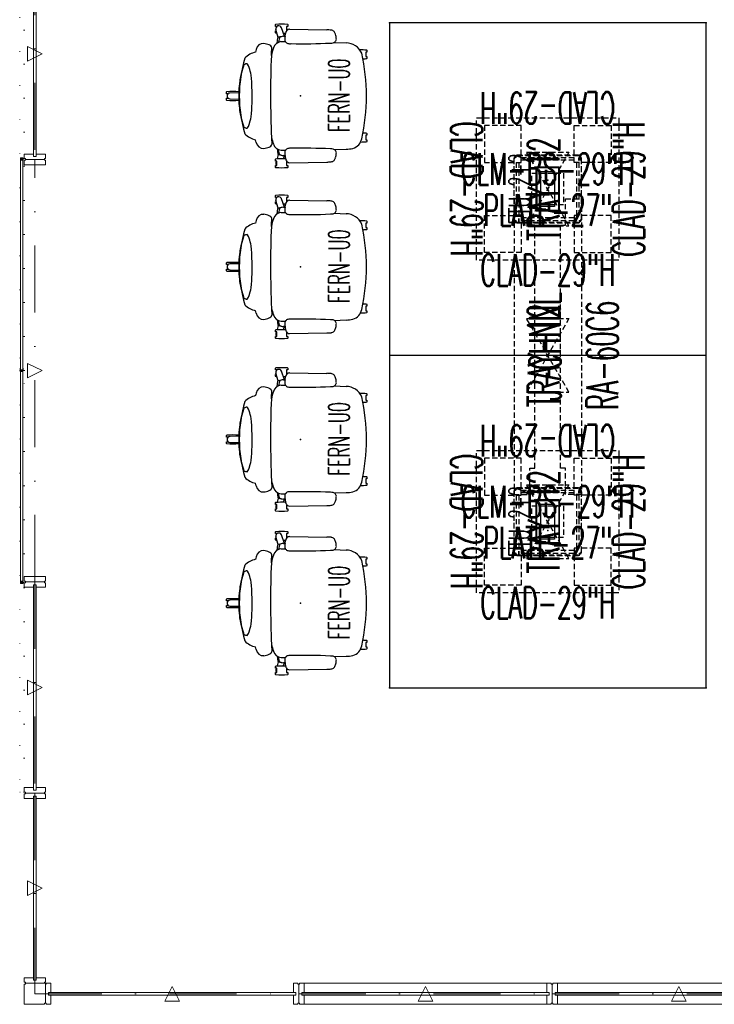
# Model space of a CAD drawing. Header units: inches. Extents: x -36 to 502, y -215 to 67.
# Tile 1 of 256: x -35 to 97, y -215 to -29. Entities that reach past the tile are written whole.
import ezdxf
from ezdxf.enums import TextEntityAlignment as Align

# ---------------------------------------------------------------- set-up
doc = ezdxf.new("R2010")
doc.units = ezdxf.units.IN
doc.header["$MEASUREMENT"] = 0
for name, pattern in [('DashDot', [25.4, 12.7, -6.35, 0, -6.35]), ('DASHEDX2', [1.5, 1, -0.5]), ('Dot', [6.35, 0, -6.35])]:
    doc.linetypes.add(name, pattern=pattern)
doc.layers.add('A-FURN-P-PNLS', color=5, linetype='Continuous', true_color=0x0000ff)
for name, color, linetype in [('A-FURN-P-POWR', 230, 'Continuous'), ('A-FURN-P-POWR-TEXT2', 230, 'Continuous'), ('A-FURN-P-SEAT', 12, 'Continuous'), ('A-FURN-P-SEAT-TEXT2', 12, 'Continuous'), ('A-FURN-P-TABLE', 3, 'Continuous'), ('A-FURN-P-TABLE-ACC', 202, 'Continuous'), ('A-FURN-P-TABLE-ACC-TEXT2', 202, 'Continuous'), ('A-FURN-P-TABLE-SUPPORT', 202, 'Continuous'), ('A-FURN-P-TABLE-SUPPORT-TEXT2', 202, 'Continuous'), ('A-FURN-P-TABLE-TEXT2', 3, 'Continuous'), ('A-FURN-P-TEXT_UTEXT', 7, 'Continuous'), ('CET Default', 7, 'Continuous'), ('PSATTR', 7, 'Continuous')]:
    doc.layers.add(name, color=color, linetype=linetype)
doc.styles.add('0', font='TXT.SHX')
doc.styles.add('CAD_FNT', font='TXT.shx', dxfattribs={"height": 1})
doc.styles.add('PMSymText', font='txt.shx', dxfattribs={"width": 0.65})
doc.styles.get("Standard").update_dxf_attribs({"font": 'arial.ttf'})

# ---------------------------------------------------------------- blocks, each defined once
blk = doc.blocks.new('TARA-60C6-JFBN-2D')
at = {"layer": 'A-FURN-P-TABLE'}
for p, q in [((126, 0), (0, 0)), ((0, 0), (0, -60)), ((63, -60), (63, 0)), ((126, -60), (126, 0)), ((27.5, -27.91), (35.5, -27.91)), ((27.5, -32.09), (27.5, -27.91)), ((35.5, -27.91), (35.5, -32.09)), ((98.5, -27.91), (90.5, -27.91)), ((90.5, -27.91), (90.5, -32.09)), ((98.5, -32.09), (98.5, -27.91)), ((35.5, -32.09), (27.5, -32.09)), ((90.5, -32.09), (98.5, -32.09)), ((0, -60), (126, -60))]:
    blk.add_line(p, q, dxfattribs=at)
for p in [(0, 0), (126, 0), (31.5, -30), (94.5, -30), (0, -60), (126, -60)]:
    blk.add_point(p, dxfattribs=at)
at = {"layer": 'A-FURN-P-TABLE-SUPPORT'}
for p in [(29.84, -30), (96.16, -30)]:
    blk.add_point(p, dxfattribs=at)
at = {"layer": 'A-FURN-P-TABLE-TEXT2', "style": 'CAD_FNT', "width": 0.55, "flags": 8}
blk.add_attdef('ITEXT2', text='', height=6, dxfattribs=at).set_placement((63, -40.37), align=Align.MIDDLE_CENTER)
at = {"layer": 'A-FURN-P-TEXT_UTEXT', "style": 'PMSymText', "width": 0.65, "flags": 8}
for tag, p in [('PSUT1', (61.99, -66.01)), ('PSUT3', (61.99, -78.01))]:
    blk.add_attdef(tag, text='', height=4, dxfattribs=at).set_placement(p, align=Align.CENTER)
at = {"layer": 'A-FURN-P-TEXT_UTEXT', "style": 'PMSymText', "width": 0.65}
blk.add_attdef('PSUT2', text='', height=4, dxfattribs=at).set_placement((61.99, -72.01), align=Align.CENTER)
at = {"layer": 'PSATTR', "flags": 1}
for tag in ['PSON', 'PSMC', 'PSDH', 'PSPN', 'PSQT', 'PSEC', 'PST5', 'PST4', 'PST3', 'PST2', 'PST1']:
    blk.add_attdef(tag, text='', height=1, dxfattribs=at).set_placement((0, 0), align=Align.TOP_CENTER)
blk = doc.blocks.new('EUE1-4-2D')
at = {"layer": 'A-FURN-P-POWR'}
blk.add_lwpolyline([(4.19, 2.19), (4.19, -2.19), (-4.19, -2.19), (-4.19, 2.19)], close=True, dxfattribs=at)
blk.add_lwpolyline([(3.31, 1.31), (3.31, -1.31), (-3.31, -1.31), (-3.31, 1.31), (3.31, 1.31)], dxfattribs=at)
blk.add_point((0, 0), dxfattribs=at)
at = {"layer": 'A-FURN-P-POWR-TEXT2', "style": '0', "width": 0.55, "flags": 8}
blk.add_attdef('ITEXT2', text='', height=4, dxfattribs=at).set_placement((0, 2.19), align=Align.BOTTOM_CENTER)
at = {"layer": 'A-FURN-P-TEXT_UTEXT', "style": 'PMSymText', "width": 0.65, "flags": 8}
for tag, p in [('PSUT1', (0, -8.19)), ('PSUT3', (0, -20.19))]:
    blk.add_attdef(tag, text='', height=4, dxfattribs=at).set_placement(p, align=Align.CENTER)
at = {"layer": 'A-FURN-P-TEXT_UTEXT', "style": 'PMSymText', "width": 0.65}
blk.add_attdef('PSUT2', text='', height=4, dxfattribs=at).set_placement((0, -14.19), align=Align.CENTER)
at = {"layer": 'PSATTR', "flags": 1}
for tag in ['PSON', 'PSMC', 'PSDH', 'PSPN', 'PSQT', 'PSEC', 'PST5', 'PST4', 'PST3', 'PST2', 'PST1']:
    blk.add_attdef(tag, text='', height=1, dxfattribs=at).set_placement((0, 0), align=Align.TOP_CENTER)
blk = doc.blocks.new('TAPL-2700-S-2D')
at = {"layer": 'A-FURN-P-TABLE-ACC', "linetype": 'DASHEDX2'}
for p, q in [((-13.5, 13.5), (13.5, 13.5)), ((-13.5, -13.5), (-13.5, 13.5)), ((13.5, 13.5), (13.5, -13.5)), ((-3, 3), (3, 3)), ((-3, -3), (-3, 3)), ((3, 3), (3, -3)), ((3, -3), (-3, -3)), ((13.5, -13.5), (-13.5, -13.5))]:
    blk.add_line(p, q, dxfattribs=at)
at = {"layer": 'A-FURN-P-TABLE-ACC'}
blk.add_point((0, 0), dxfattribs=at)
at = {"layer": 'A-FURN-P-TABLE-ACC-TEXT2', "style": 'CAD_FNT', "width": 0.55, "flags": 8}
blk.add_attdef('ITEXT2', text='', height=6, dxfattribs=at).set_placement((0, -1), align=Align.TOP_CENTER)
at = {"layer": 'A-FURN-P-TEXT_UTEXT', "style": 'PMSymText', "width": 0.65, "flags": 8}
for tag, p in [('PSUT1', (0, -19.5)), ('PSUT3', (0, -31.5))]:
    blk.add_attdef(tag, text='', height=4, dxfattribs=at).set_placement(p, align=Align.CENTER)
at = {"layer": 'A-FURN-P-TEXT_UTEXT', "style": 'PMSymText', "width": 0.65}
blk.add_attdef('PSUT2', text='', height=4, dxfattribs=at).set_placement((0, -25.5), align=Align.CENTER)
at = {"layer": 'PSATTR', "flags": 1}
for tag in ['PSON', 'PSMC', 'PSDH', 'PSPN', 'PSQT', 'PSEC', 'PST5', 'PST4', 'PST3', 'PST2', 'PST1']:
    blk.add_attdef(tag, text='', height=1, dxfattribs=at).set_placement((0, 0), align=Align.TOP_CENTER)
blk = doc.blocks.new('TACC-1200-F-2D')
at = {"layer": 'A-FURN-P-TABLE-ACC', "linetype": 'DASHEDX2'}
for p, q in [((-5.96, -6.06), (-6.03, -6.14)), ((-6, -6.17), (-5.92, -6.1)), ((-5.92, -6.1), (-5.96, -6.06)), ((5.69, -6.35), (-5.69, -6.35)), ((-5.69, -6.4), (5.69, -6.4)), ((5.96, -6.06), (5.92, -6.1)), ((5.92, -6.1), (6, -6.17)), ((6.03, -6.14), (5.96, -6.06))]:
    blk.add_line(p, q, dxfattribs=at)
for centre, radius, start, end in [((-5.95, -6.22), 0.112, 135, 242.4576), ((-5.95, -6.22), 0.0625, 135, 242.4576), ((-5.69, -5.71), 0.688, 242.4576, 270), ((-5.69, -5.71), 0.638, 242.4576, 270), ((5.69, -5.71), 0.637, 270, 297.5424), ((5.69, -5.71), 0.688, 270, 297.5424), ((5.95, -6.22), 0.0625, 297.5424, 45), ((5.95, -6.22), 0.112, 297.5424, 45)]:
    blk.add_arc(centre, radius, start, end, dxfattribs=at)
at = {"layer": 'A-FURN-P-TABLE-ACC'}
blk.add_point((0, 0), dxfattribs=at)
at = {"layer": 'A-FURN-P-TABLE-ACC-TEXT2', "style": 'CAD_FNT', "width": 0.55, "flags": 8}
blk.add_attdef('ITEXT2', text='', height=6, dxfattribs=at).set_placement((0, -12.35), align=Align.TOP_CENTER)
at = {"layer": 'A-FURN-P-TEXT_UTEXT', "style": 'PMSymText', "width": 0.65, "flags": 8}
for tag, p in [('PSUT1', (0, -25.1)), ('PSUT3', (0, -37.1))]:
    blk.add_attdef(tag, text='', height=4, dxfattribs=at).set_placement(p, align=Align.CENTER)
at = {"layer": 'A-FURN-P-TEXT_UTEXT', "style": 'PMSymText', "width": 0.65}
blk.add_attdef('PSUT2', text='', height=4, dxfattribs=at).set_placement((0, -31.1), align=Align.CENTER)
at = {"layer": 'PSATTR', "flags": 1}
for tag in ['PSON', 'PSMC', 'PSDH', 'PSPN', 'PSQT', 'PSEC', 'PST5', 'PST4', 'PST3', 'PST2', 'PST1']:
    blk.add_attdef(tag, text='', height=1, dxfattribs=at).set_placement((0, 0), align=Align.TOP_CENTER)
blk = doc.blocks.new('TACB-1200-X-2D')
at = {"layer": 'A-FURN-P-TABLE-SUPPORT', "linetype": 'DASHEDX2'}
for p, q in [((-5, 12), (-12, 12)), ((-12, 12), (-12, 5)), ((-5, 5), (-5, 12)), ((5, 12), (12, 12)), ((5, 5), (5, 12)), ((12, 12), (12, 5)), ((-5, 5.94), (5, 5.94)), ((-12, 5), (-5, 5)), ((-5.94, -5), (-5.94, 5)), ((-5.44, 5), (-5.44, -5)), ((5, 5.44), (-5, 5.44)), ((12, 5), (5, 5)), ((5.44, 5), (5.44, -5)), ((5.94, -5), (5.94, 5)), ((-12, -12), (-12, -5)), ((-12, -5), (-5, -5)), ((-5, -5), (-5, -12)), ((5, -5.44), (-5, -5.44)), ((12, -5), (5, -5)), ((5, -5), (5, -12)), ((12, -12), (12, -5)), ((-5, -5.94), (5, -5.94)), ((-5, -12), (-12, -12)), ((5, -12), (12, -12))]:
    blk.add_line(p, q, dxfattribs=at)
at = {"layer": 'A-FURN-P-TABLE-SUPPORT'}
blk.add_point((0, 0), dxfattribs=at)
at = {"layer": 'A-FURN-P-TABLE-SUPPORT-TEXT2', "style": 'CAD_FNT', "width": 0.55, "flags": 8}
blk.add_attdef('ITEXT2', text='', height=6, dxfattribs=at).set_placement((0, -1), align=Align.BOTTOM_CENTER)
at = {"layer": 'A-FURN-P-TEXT_UTEXT', "style": 'PMSymText', "width": 0.65, "flags": 8}
for tag, p in [('PSUT1', (0, -18)), ('PSUT3', (0, -30))]:
    blk.add_attdef(tag, text='', height=4, dxfattribs=at).set_placement(p, align=Align.CENTER)
at = {"layer": 'A-FURN-P-TEXT_UTEXT', "style": 'PMSymText', "width": 0.65}
blk.add_attdef('PSUT2', text='', height=4, dxfattribs=at).set_placement((0, -24), align=Align.CENTER)
at = {"layer": 'PSATTR', "flags": 1}
for tag in ['PSON', 'PSMC', 'PSDH', 'PSPN', 'PSQT', 'PSEC', 'PST5', 'PST4', 'PST3', 'PST2', 'PST1']:
    blk.add_attdef(tag, text='', height=1, dxfattribs=at).set_placement((0, 0), align=Align.TOP_CENTER)
blk = doc.blocks.new('TA01-JT12-2D')
at = {"layer": 'A-FURN-P-TABLE-ACC', "linetype": 'DASHEDX2'}
for p, q in [((7, -4.03), (-7, 4.02)), ((-7, 4.02), (-7, -4.03)), ((-7, -4.03), (7, 4.02)), ((7, 4.02), (7, -4.03))]:
    blk.add_line(p, q, dxfattribs=at)
at = {"layer": 'A-FURN-P-TABLE-ACC'}
blk.add_point((0, 0), dxfattribs=at)
at = {"layer": 'A-FURN-P-TABLE-ACC-TEXT2', "style": 'CAD_FNT', "width": 0.55, "flags": 8}
blk.add_attdef('ITEXT2', text='', height=6, dxfattribs=at).set_placement((0, 0.75), align=Align.MIDDLE_CENTER)
at = {"layer": 'A-FURN-P-TEXT_UTEXT', "style": 'PMSymText', "width": 0.65, "flags": 8}
for tag, p in [('PSUT1', (0, -10.03)), ('PSUT3', (0, -22.03))]:
    blk.add_attdef(tag, text='', height=4, dxfattribs=at).set_placement(p, align=Align.CENTER)
at = {"layer": 'A-FURN-P-TEXT_UTEXT', "style": 'PMSymText', "width": 0.65}
blk.add_attdef('PSUT2', text='', height=4, dxfattribs=at).set_placement((0, -16.03), align=Align.CENTER)
at = {"layer": 'PSATTR', "flags": 1}
for tag in ['PSON', 'PSMC', 'PSDH', 'PSPN', 'PSQT', 'PSEC', 'PST5', 'PST4', 'PST3', 'PST2', 'PST1']:
    blk.add_attdef(tag, text='', height=1, dxfattribs=at).set_placement((0, 0), align=Align.TOP_CENTER)
blk = doc.blocks.new('TAJC-5600-9-2D')
at = {"layer": 'A-FURN-P-TABLE-ACC', "linetype": 'DASHEDX2'}
for p, q in [((5.16, 6.38), (5.16, 3.38)), ((61.16, 6.38), (5.16, 6.38)), ((61.16, 3.38), (61.16, 6.38)), ((5.16, 3.38), (10.16, 3.38)), ((10.16, 3.38), (10.16, 2.44)), ((10.16, 2.44), (56.16, 2.44)), ((56.16, 2.44), (56.16, 3.38)), ((56.16, 3.38), (61.16, 3.38)), ((5.16, -6.38), (5.16, -3.38)), ((5.16, -3.38), (10.16, -3.38)), ((10.16, -3.38), (10.16, -2.44)), ((10.16, -2.44), (56.16, -2.44)), ((56.16, -2.44), (56.16, -3.38)), ((56.16, -3.38), (61.16, -3.38)), ((61.16, -3.38), (61.16, -6.38)), ((61.16, -6.38), (5.16, -6.38))]:
    blk.add_line(p, q, dxfattribs=at)
at = {"layer": 'A-FURN-P-TABLE-ACC'}
for p in [(0, 0), (66.32, 0)]:
    blk.add_point(p, dxfattribs=at)
at = {"layer": 'A-FURN-P-TABLE-ACC-TEXT2', "style": 'CAD_FNT', "width": 0.55, "flags": 8}
blk.add_attdef('ITEXT2', text='', height=6, dxfattribs=at).set_placement((33.16, 3.54), align=Align.TOP_CENTER)
at = {"layer": 'A-FURN-P-TEXT_UTEXT', "style": 'PMSymText', "width": 0.65, "flags": 8}
for tag, p in [('PSUT1', (32.15, -12.38)), ('PSUT3', (32.15, -24.38))]:
    blk.add_attdef(tag, text='', height=4, dxfattribs=at).set_placement(p, align=Align.CENTER)
at = {"layer": 'A-FURN-P-TEXT_UTEXT', "style": 'PMSymText', "width": 0.65}
blk.add_attdef('PSUT2', text='', height=4, dxfattribs=at).set_placement((32.15, -18.38), align=Align.CENTER)
at = {"layer": 'PSATTR', "flags": 1}
for tag in ['PSON', 'PSMC', 'PSDH', 'PSPN', 'PSQT', 'PSEC', 'PST5', 'PST4', 'PST3', 'PST2', 'PST1']:
    blk.add_attdef(tag, text='', height=1, dxfattribs=at).set_placement((0, 0), align=Align.TOP_CENTER)
blk = doc.blocks.new('SFE-XX-13-2D')
at = {"layer": 'A-FURN-P-SEAT'}
for p, q in [((-4.77, 13.52), (-4.71, 13.59)), ((-4.77, 13.18), (-4.77, 13.52)), ((-4.75, 13.16), (-4.77, 13.18)), ((-4.48, 13.16), (-4.75, 13.16)), ((-4.48, 13.15), (-4.48, 13.16)), ((-2.43, 13.16), (-2.64, 13.16)), ((-2.64, 13.16), (-2.64, 12.36)), ((-2.47, 13.59), (-2.41, 13.52)), ((-2.41, 13.18), (-2.43, 13.16)), ((-2.41, 13.52), (-2.41, 13.18)), ((-4.77, 12.3), (-4.75, 12.32)), ((-4.77, 11.97), (-4.77, 12.3)), ((-4.71, 11.89), (-4.77, 11.97)), ((-4.75, 12.32), (-4.59, 12.32)), ((-4.23, 11.1), (-4.66, 12.57)), ((-3.69, 11.23), (-3.85, 11.17)), ((-3.04, 11.31), (-3.62, 12.91)), ((-2.94, 11.32), (-2.91, 11.58)), ((-2.07, 12.64), (4.95, 12.52)), ((-4.46, 10), (-4.28, 11.02)), ((-3.98, 11.05), (-4.17, 10.16)), ((-3.96, 11.08), (-3.98, 11.05)), ((-3.94, 11.11), (-3.96, 11.08)), ((-3.92, 11.13), (-3.94, 11.11)), ((-3.87, 11.16), (-3.92, 11.13)), ((-3.85, 11.17), (-3.87, 11.16)), ((-3.71, 10.29), (-2.88, 10.29)), ((6.35, 10.14), (8.62, 10.06)), ((12.55, 8.3), (12.34, 8.3)), ((12.34, 8.3), (12.34, 7.45)), ((12.51, 8.73), (12.57, 8.65)), ((12.57, 8.32), (12.55, 8.3)), ((12.57, 8.65), (12.57, 8.32)), ((-10.79, 5.73), (-10.83, 5.59)), ((-10.73, 5.85), (-10.79, 5.73)), ((-10.57, 5.99), (-10.73, 5.85)), ((-10.46, 6.06), (-10.57, 5.99)), ((-10.33, 6.09), (-10.46, 6.06)), ((-10.09, 6.11), (-10.33, 6.09)), ((-10.04, 6.05), (-10.09, 6.11)), ((-9.88, 5.72), (-10.04, 6.05)), ((-9.75, 5.41), (-9.88, 5.72)), ((12.34, 7.45), (12.55, 7.45)), ((12.57, 7.1), (12.51, 7.02)), ((12.55, 7.45), (12.57, 7.43)), ((12.57, 7.43), (12.57, 7.1)), ((-11.32, 3.98), (-11.39, 3.68)), ((-11.25, 4.27), (-11.32, 3.98)), ((-11.16, 4.56), (-11.25, 4.27)), ((-11.08, 4.82), (-11.16, 4.56)), ((-11, 5.06), (-11.08, 4.82)), ((-10.94, 5.26), (-11, 5.06)), ((-10.89, 5.41), (-10.94, 5.26)), ((-10.85, 5.53), (-10.89, 5.41)), ((-10.83, 5.59), (-10.85, 5.53)), ((-9.63, 5.04), (-9.75, 5.41)), ((-9.75, 5.41), (-9.75, 5.41)), ((-9.53, 4.72), (-9.63, 5.04)), ((-9.41, 4.35), (-9.53, 4.72)), ((-9.36, 3.97), (-9.41, 4.35)), ((-9.3, 3.31), (-9.36, 3.97)), ((-11.64, 1.88), (-11.67, 1.41)), ((-11.6, 2.35), (-11.64, 1.88)), ((-11.54, 2.82), (-11.6, 2.35)), ((-11.5, 3.07), (-11.54, 2.82)), ((-11.45, 3.38), (-11.5, 3.07)), ((-11.39, 3.68), (-11.45, 3.38)), ((-9.25, 2.65), (-9.3, 3.31)), ((-9.21, 1.99), (-9.25, 2.65)), ((-9.18, 0.66), (-9.21, 1.99)), ((-14.03, 0.78), (-13.96, 0.85)), ((-14.03, 0.44), (-14.03, 0.78)), ((-14.01, 0.42), (-14.03, 0.44)), ((-13.74, 0.42), (-14.01, 0.42)), ((-13.74, 0.42), (-13.74, 0.42)), ((-11.71, 0.6), (-13.4, 0.55)), ((-11.72, 0.85), (-11.7, 0.82)), ((-11.71, 0.47), (-11.72, 0)), ((-11.72, 0), (-11.71, -0.47)), ((-11.7, 0.94), (-11.71, 0.47)), ((-11.67, 1.41), (-11.7, 0.94)), ((-9.16, 0), (-9.18, 0.66)), ((-14.03, -0.44), (-14.01, -0.42)), ((-14.03, -0.78), (-14.03, -0.44)), ((-13.96, -0.85), (-14.03, -0.78)), ((-14.01, -0.42), (-13.74, -0.42)), ((-13.74, -0.42), (-13.74, -0.42)), ((-13.4, -0.55), (-11.71, -0.6)), ((-11.7, -0.82), (-11.72, -0.85)), ((-11.71, -0.47), (-11.7, -0.94)), ((-11.7, -0.94), (-11.67, -1.41)), ((-11.67, -1.41), (-11.64, -1.88)), ((-9.22, -1.99), (-9.18, -1.33)), ((-9.18, -1.33), (-9.16, -0.66)), ((-9.16, -0.66), (-9.16, 0)), ((-11.64, -1.88), (-11.6, -2.35)), ((-11.6, -2.35), (-11.55, -2.82)), ((-11.55, -2.82), (-11.5, -3.07)), ((-11.5, -3.07), (-11.45, -3.38)), ((-11.45, -3.38), (-11.39, -3.68)), ((-11.39, -3.68), (-11.32, -3.98)), ((-9.36, -3.97), (-9.3, -3.31)), ((-9.3, -3.31), (-9.25, -2.65)), ((-9.25, -2.65), (-9.22, -1.99)), ((-9.25, -2.65), (-9.25, -2.65)), ((-11.32, -3.98), (-11.25, -4.27)), ((-11.25, -4.27), (-11.16, -4.56)), ((-11.16, -4.56), (-11.08, -4.82)), ((-11.08, -4.82), (-11, -5.06)), ((-11, -5.06), (-10.94, -5.26)), ((-10.94, -5.26), (-10.89, -5.41)), ((-10.89, -5.41), (-10.85, -5.53)), ((-10.85, -5.53), (-10.83, -5.59)), ((-10.83, -5.59), (-10.79, -5.73)), ((-9.9, -5.77), (-9.75, -5.41)), ((-9.75, -5.41), (-9.53, -4.72)), ((-9.53, -4.72), (-9.41, -4.35)), ((-9.41, -4.35), (-9.36, -3.97)), ((-10.79, -5.73), (-10.73, -5.85)), ((-10.73, -5.85), (-10.57, -5.99)), ((-10.57, -5.99), (-10.46, -6.06)), ((-10.46, -6.06), (-10.33, -6.09)), ((-10.33, -6.09), (-10.09, -6.11)), ((-10.09, -6.11), (-9.9, -5.77)), ((12.55, -7.45), (12.34, -7.45)), ((12.34, -7.45), (12.34, -8.3)), ((12.51, -7.02), (12.57, -7.1)), ((12.57, -7.43), (12.55, -7.45)), ((12.57, -7.1), (12.57, -7.43)), ((-5.5, -7.86), (-5.45, -9.17)), ((12.34, -8.3), (12.55, -8.3)), ((12.57, -8.65), (12.51, -8.73)), ((12.55, -8.3), (12.57, -8.32)), ((12.57, -8.32), (12.57, -8.65)), ((-4.46, -10.01), (-4.28, -11.02)), ((-4.23, -11.1), (-4.46, -11.87)), ((-3.98, -11.05), (-4.17, -10.17)), ((-3.96, -11.08), (-3.98, -11.05)), ((-3.94, -11.11), (-3.96, -11.08)), ((-3.92, -11.13), (-3.94, -11.11)), ((-3.87, -11.16), (-3.92, -11.13)), ((-3.85, -11.17), (-3.87, -11.16)), ((-3.69, -11.23), (-3.85, -11.17)), ((-3.71, -10.29), (-2.88, -10.29)), ((-2.68, -10.29), (-2.68, -10.29)), ((6.35, -10.13), (8.62, -10.06)), ((-4.77, -11.97), (-4.71, -11.89)), ((-4.77, -12.3), (-4.77, -11.97)), ((-4.75, -12.32), (-4.77, -12.3)), ((-4.48, -12.32), (-4.75, -12.32)), ((-4.59, -12.32), (-4.66, -12.57)), ((-4.48, -13.16), (-4.48, -12.32)), ((-3.23, -11.84), (-3.04, -11.31)), ((-2.94, -11.32), (-2.91, -11.58)), ((-2.64, -12.34), (-2.64, -13.16)), ((-2.07, -12.64), (4.95, -12.52)), ((-4.77, -13.18), (-4.75, -13.16)), ((-4.77, -13.52), (-4.77, -13.18)), ((-4.71, -13.59), (-4.77, -13.52)), ((-4.75, -13.16), (-4.48, -13.16)), ((-2.64, -13.16), (-2.43, -13.16)), ((-2.41, -13.52), (-2.47, -13.59)), ((-2.43, -13.16), (-2.41, -13.18)), ((-2.41, -13.18), (-2.41, -13.52))]:
    blk.add_line(p, q, dxfattribs=at)
at = {"layer": 'A-FURN-P-SEAT', "extrusion": (0, 0, -1)}
for centre, start, end in [((3.59, 1.92), 84.5235, 95.4765), ((3.59, 23.57), 274.265, 275.4765), ((3.59, 23.57), 266.4506, 268.2705), ((-11.39, -2.95), 88.9501, 95.4765), ((-11.39, 18.7), 264.5235, 267.8786), ((12.84, -10.82), 84.5235, 95.4765), ((12.84, 10.82), 264.5235, 275.4765), ((-11.39, -18.7), 92.1214, 95.4765), ((-11.39, 2.95), 264.5235, 270.2092), ((3.59, -23.57), 84.5235, 93.5671), ((3.59, -1.92), 264.5235, 275.4765)]:
    blk.add_arc(centre, 11.73, start, end, dxfattribs=at)
at = {"layer": 'A-FURN-P-SEAT'}
for centre, radius, start, end in [((-4.14, 12.73), 0.551, 19.7468, 196.2532), ((-2.6, 5.47), 5.86, 96.0829, 105.6696), ((-5.16, 49.33), 38.08, 272.9189, 273.3422), ((4.76, 10.6), 7.73, 174.7031, 178.596), ((-0.46, 11.28), 2.47, 166.9483, 173.0212), ((-2.02, 11.79), 0.845, 93.2177, 177.1393), ((0.44, -62.12), 74.78, 85.8844, 86.5356), ((5.73, 11.63), 0.835, 43.5915, 85.0591), ((5.53, 11.44), 1.12, 12.702, 43.5915), ((2.77, 10.54), 4.01, 4.8273, 16.5518), ((-7.1, 8.63), 1.32, 84.0676, 173.0314), ((-7.93, 4.35), 5.68, 69.915, 80.1973), ((-6.21, 8.91), 0.802, 18.2436, 73.2306), ((-3.45, 8.51), 1.8, 98.4341, 161.0283), ((-4.17, 11), 0.111, 94.4534, 172.6405), ((-2.27, 10.66), 0.711, 169.4186, 214.8966), ((-2.29, 10.6), 0.659, 211.8047, 260.5304), ((-1.95, 12), 2.1, 257.4386, 275.0917), ((0.35, 126.12), 116.23, 268.9604, 272.6148), ((5.75, 11.63), 1.62, 266.4835, 283.9711), ((5.93, 10.94), 0.907, 283.9711, 319.7008), ((6.11, 10.78), 0.666, 319.7008, 8.6771), ((8.53, 6.67), 3.39, 24.7578, 88.4029), ((-7.74, 4.45), 3.93, 101.6619, 136.3405), ((16.39, 2.29), 25.64, 165.3267, 166.4575), ((163.56, 0.34), 169.26, 177.5204, 182.7771), ((-41.26, 10.65), 35.85, 355.2203, 357.6323), ((4.81, 5.62), 10.55, 160.7181, 168.8305), ((-25.39, 0), 37.86, 347.6609, 12.3391), ((13.77, 0), 25.38, 163.6071, 196.3929), ((-13.38, 0), 0.551, 91.7468, 268.2532), ((-7.74, -4.45), 3.93, 223.6595, 258.3381), ((-97.84, -31), 92.15, 13.9506, 14.2652), ((-7.1, -8.63), 1.32, 186.9686, 275.9324), ((-6.21, -8.91), 0.802, 286.7697, 341.7546), ((5.27, -5.46), 11.03, 192.5622, 199.2301), ((-3.49, -8.57), 1.73, 197.6829, 262.8489), ((9.27, -7.63), 2.37, 285.2432, 348.8954), ((-7.93, -4.35), 5.68, 279.8027, 290.085), ((-4.17, -11), 0.111, 187.3595, 265.5466), ((-2.6, -5.47), 5.86, 254.3304, 263.9171), ((-2.27, -10.66), 0.711, 145.1034, 190.5814), ((4.76, -10.6), 7.73, 181.404, 185.2969), ((-2.29, -10.6), 0.659, 99.4696, 148.1953), ((-1.95, -12), 2.1, 84.9083, 102.5614), ((0.35, -126.12), 116.23, 87.3852, 91.0396), ((5.75, -11.63), 1.62, 76.0289, 93.5165), ((5.93, -10.94), 0.907, 40.2992, 76.0289), ((6.11, -10.78), 0.666, 351.3229, 40.2992), ((2.77, -10.54), 4.01, 343.4482, 355.1727), ((8.37, -1.63), 8.44, 271.6818, 280.4103), ((-4.14, -12.73), 0.551, 163.7468, 230.8381), ((-5.16, -49.33), 38.08, 86.6578, 87.0811), ((-0.26, -11.25), 2.67, 187.0932, 195.8393), ((-1.87, -11.72), 0.985, 195.086, 231.363), ((-2.03, -11.83), 0.806, 234.7973, 267.1578), ((0.44, 62.12), 74.78, 273.4644, 274.1156), ((5.73, -11.63), 0.835, 274.9409, 316.4085), ((5.53, -11.44), 1.12, 316.4085, 347.298)]:
    blk.add_arc(centre, radius, start, end, dxfattribs=at)
blk.add_point((0, 0), dxfattribs=at)
at = {"layer": 'A-FURN-P-SEAT-TEXT2', "style": '0', "width": 0.55, "flags": 8}
blk.add_attdef('ITEXT2', text='', height=4, rotation=90, dxfattribs=at).set_placement((7.27, 0.1), align=Align.MIDDLE_CENTER)
at = {"layer": 'A-FURN-P-TEXT_UTEXT', "style": 'PMSymText', "width": 0.65, "flags": 8}
for tag, p in [('PSUT1', (-0.73, -19.81)), ('PSUT3', (-0.73, -31.81))]:
    blk.add_attdef(tag, text='', height=4, dxfattribs=at).set_placement(p, align=Align.CENTER)
at = {"layer": 'A-FURN-P-TEXT_UTEXT', "style": 'PMSymText', "width": 0.65}
blk.add_attdef('PSUT2', text='', height=4, dxfattribs=at).set_placement((-0.73, -25.81), align=Align.CENTER)
at = {"layer": 'PSATTR', "flags": 1}
for tag in ['PSON', 'PSMC', 'PSDH', 'PSPN', 'PSQT', 'PSEC', 'PST5', 'PST4', 'PST3', 'PST2', 'PST1']:
    blk.add_attdef(tag, text='', height=1, dxfattribs=at).set_placement((0, 0), align=Align.TOP_CENTER)
blk = doc.blocks.new('*C41')
at = {"layer": 'A-FURN-P-PNLS', "linetype": 'Continuous', "lineweight": 0}
for p, q in [((1, 4), (47, 4)), ((1, 0), (47, 0))]:
    blk.add_line(p, q, dxfattribs=at)
at = {"layer": 'A-FURN-P-PNLS', "linetype": 'DashDot', "lineweight": 0}
blk.add_line((0, 2), (48, 2), dxfattribs=at)
at = {"layer": 'A-FURN-P-PNLS', "linetype": 'Continuous', "lineweight": 0}
for points in [[(0, 3.8), (0.16, 3.8), (0.16, 4), (1.03, 4), (1.03, 2.25), (0.57, 2.25), (0.57, 1.75), (1.03, 1.75), (1.03, 0), (0.16, 0), (0.16, 0.2), (0, 0.2), (0, 3.8)], [(48, 3.8), (47.84, 3.8), (47.84, 4), (46.97, 4), (46.97, 2.25), (47.43, 2.25), (47.43, 1.75), (46.97, 1.75), (46.97, 0), (47.84, 0), (47.84, 0.2), (48, 0.2), (48, 3.8)], [(0.57, 1.75), (47.43, 1.75), (47.43, 2.25), (0.57, 2.25), (0.57, 1.75)], [(24, 3.38), (22.62, 0.62), (25.38, 0.62), (24, 3.38)]]:
    blk.add_lwpolyline(points, close=True, dxfattribs=at)
blk = doc.blocks.new('*C25')
at = {"layer": 'A-FURN-P-PNLS', "linetype": 'DashDot', "lineweight": 0}
blk.add_line((0, 2), (40, 2), dxfattribs=at)
at = {"layer": 'A-FURN-P-PNLS', "linetype": 'Continuous', "lineweight": 0}
for points in [[(0, 3.8), (0.16, 3.8), (0.16, 4), (1.03, 4), (1.03, 2.25), (0.57, 2.25), (0.57, 1.75), (1.03, 1.75), (1.03, 0), (0.16, 0), (0.16, 0.2), (0, 0.2), (0, 3.8)], [(40, 3.8), (39.84, 3.8), (39.84, 4), (38.97, 4), (38.97, 2.25), (39.43, 2.25), (39.43, 1.75), (38.97, 1.75), (38.97, 0), (39.84, 0), (39.84, 0.2), (40, 0.2), (40, 3.8)], [(0.57, 1.75), (39.43, 1.75), (39.43, 2.25), (0.57, 2.25), (0.57, 1.75)], [(20, 3.38), (18.62, 0.62), (21.38, 0.62), (20, 3.38)]]:
    blk.add_lwpolyline(points, close=True, dxfattribs=at)
blk = doc.blocks.new('*C30')
at = {"layer": 'A-FURN-P-PNLS', "linetype": 'Continuous', "lineweight": 0}
for p, q in [((1, 4), (47, 4)), ((1, 0), (47, 0))]:
    blk.add_line(p, q, dxfattribs=at)
at = {"layer": 'A-FURN-P-PNLS', "linetype": 'DashDot', "lineweight": 0}
blk.add_line((0, 2), (48, 2), dxfattribs=at)
at = {"layer": 'A-FURN-P-PNLS', "linetype": 'Continuous', "lineweight": 0}
for points in [[(0, 3.8), (0.16, 3.8), (0.16, 4), (1.03, 4), (1.03, 2.25), (0.57, 2.25), (0.57, 1.75), (1.03, 1.75), (1.03, 0), (0.16, 0), (0.16, 0.2), (0, 0.2), (0, 3.8)], [(48, 3.8), (47.84, 3.8), (47.84, 4), (46.97, 4), (46.97, 2.25), (47.43, 2.25), (47.43, 1.75), (46.97, 1.75), (46.97, 0), (47.84, 0), (47.84, 0.2), (48, 0.2), (48, 3.8)], [(0.57, 1.75), (47.43, 1.75), (47.43, 2.25), (0.57, 2.25), (0.57, 1.75)], [(24, 3.38), (22.62, 0.62), (25.38, 0.62), (24, 3.38)]]:
    blk.add_lwpolyline(points, close=True, dxfattribs=at)
blk = doc.blocks.new('*C36')
at = {"layer": 'A-FURN-P-PNLS', "linetype": 'DashDot', "lineweight": 0}
blk.add_line((0, 2), (80, 2), dxfattribs=at)
at = {"layer": 'A-FURN-P-PNLS', "linetype": 'Dot', "lineweight": 0}
for points in [[(-39.84, 4), (40, 4), (40, 4.88), (-39.84, 4.88), (-39.84, 4)], [(40, 4), (119.84, 4), (119.84, 4.88), (40, 4.88), (40, 4)]]:
    blk.add_lwpolyline(points, close=True, dxfattribs=at)
at = {"layer": 'A-FURN-P-PNLS', "linetype": 'Continuous', "lineweight": 0}
for points in [[(-0.32, 4.31), (-0.25, 4.31), (-0.25, 4.63), (-0.02, 4.63), (-0.02, 4.31), (0.16, 4.31), (0.16, 4.72), (-0.32, 4.72), (-0.32, 4.31)], [(-0.04, 4.55), (-0.23, 4.55), (-0.23, 4.52), (-0.17, 4.52), (-0.23, 4.27), (-0.23, 4.23), (-0.22, 4.2), (-0.2, 4.17), (-0.17, 4.15), (-0.14, 4.15), (-0.1, 4.15), (-0.07, 4.17), (-0.05, 4.2), (-0.04, 4.23), (-0.04, 4.27), (-0.1, 4.52), (-0.04, 4.52), (-0.04, 4.55)], [(0.16, 0), (0.16, 0.2), (0, 0.2), (0, 3.8), (0.16, 3.8), (0.16, 4), (1.03, 4), (1.03, 0), (0.16, 0)], [(0.16, 4.31), (39.84, 4.31), (39.84, 4.71), (0.16, 4.71), (0.16, 4.31)], [(40, 4.51), (40, 4.75), (39.88, 4.75), (39.88, 4.28), (40, 4.28), (40, 4.51)], [(40, 4.51), (40, 4.23), (40.5, 4.23), (40.5, 4.31), (40.16, 4.31), (40.16, 4.71), (40.5, 4.71), (40.5, 4.79), (40, 4.79), (40, 4.51)], [(40.16, 4.31), (79.84, 4.31), (79.84, 4.71), (40.16, 4.71), (40.16, 4.31)], [(79.84, 4), (79.84, 3.8), (80, 3.8), (80, 0.2), (79.84, 0.2), (79.84, 0), (78.97, 0), (78.97, 4), (79.84, 4)], [(80.32, 4.3), (80.25, 4.3), (80.25, 4.61), (80.02, 4.61), (80.02, 4.3), (79.84, 4.3), (79.84, 4.71), (80.32, 4.71), (80.32, 4.3)], [(80.23, 4.54), (80.04, 4.54), (80.04, 4.5), (80.1, 4.5), (80.04, 4.26), (80.04, 4.22), (80.05, 4.19), (80.07, 4.16), (80.1, 4.14), (80.14, 4.14), (80.17, 4.14), (80.2, 4.16), (80.22, 4.19), (80.23, 4.22), (80.23, 4.26), (80.17, 4.5), (80.23, 4.5), (80.23, 4.54)], [(40, 0.62), (41.38, 3.38), (38.62, 3.38), (40, 0.62)]]:
    blk.add_lwpolyline(points, close=True, dxfattribs=at)
blk = doc.blocks.new('*C31')
at = {"layer": 'A-FURN-P-PNLS', "linetype": 'DashDot', "lineweight": 0}
blk.add_line((0, 2), (38, 2), dxfattribs=at)
at = {"layer": 'A-FURN-P-PNLS', "linetype": 'Continuous', "lineweight": 0}
for points in [[(0, 3.8), (0.16, 3.8), (0.16, 4), (1.03, 4), (1.03, 2.25), (0.57, 2.25), (0.57, 1.75), (1.03, 1.75), (1.03, 0), (0.16, 0), (0.16, 0.2), (0, 0.2), (0, 3.8)], [(36, 3.8), (35.84, 3.8), (35.84, 4), (34.97, 4), (34.97, 2.25), (35.43, 2.25), (35.43, 1.75), (34.97, 1.75), (34.97, 0), (35.84, 0), (35.84, 0.2), (36, 0.2), (36, 3.8)], [(0.57, 1.75), (35.43, 1.75), (35.43, 2.25), (0.57, 2.25), (0.57, 1.75)], [(18, 3.38), (16.62, 0.62), (19.38, 0.62), (18, 3.38)]]:
    blk.add_lwpolyline(points, close=True, dxfattribs=at)
blk = doc.blocks.new('*C47')
at = {"layer": 'A-FURN-P-PNLS', "linetype": 'DashDot', "lineweight": 0}
blk.add_line((-2, 2), (48, 2), dxfattribs=at)
at = {"layer": 'A-FURN-P-PNLS', "linetype": 'Continuous', "lineweight": 0}
for points in [[(0, 3.8), (0.16, 3.8), (0.16, 4), (1.03, 4), (1.03, 2.25), (0.57, 2.25), (0.57, 1.75), (1.03, 1.75), (1.03, 0), (0.16, 0), (0.16, 0.2), (0, 0.2), (0, 3.8)], [(48, 3.8), (47.84, 3.8), (47.84, 4), (46.97, 4), (46.97, 2.25), (47.43, 2.25), (47.43, 1.75), (46.97, 1.75), (46.97, 0), (47.84, 0), (47.84, 0.2), (48, 0.2), (48, 3.8)], [(0.57, 1.75), (47.43, 1.75), (47.43, 2.25), (0.57, 2.25), (0.57, 1.75)], [(24, 3.38), (22.62, 0.62), (25.38, 0.62), (24, 3.38)]]:
    blk.add_lwpolyline(points, close=True, dxfattribs=at)
blk = doc.blocks.new('*C28')
at = {"layer": 'A-FURN-P-PNLS', "linetype": 'DashDot', "lineweight": 0}
blk.add_line((0, 2), (40, 2), dxfattribs=at)
at = {"layer": 'A-FURN-P-PNLS', "linetype": 'Continuous', "lineweight": 0}
for points in [[(0, 3.8), (0.16, 3.8), (0.16, 4), (1.03, 4), (1.03, 2.25), (0.57, 2.25), (0.57, 1.75), (1.03, 1.75), (1.03, 0), (0.16, 0), (0.16, 0.2), (0, 0.2), (0, 3.8)], [(40, 3.8), (39.84, 3.8), (39.84, 4), (38.97, 4), (38.97, 2.25), (39.43, 2.25), (39.43, 1.75), (38.97, 1.75), (38.97, 0), (39.84, 0), (39.84, 0.2), (40, 0.2), (40, 3.8)], [(0.57, 1.75), (39.43, 1.75), (39.43, 2.25), (0.57, 2.25), (0.57, 1.75)], [(20, 3.38), (18.62, 0.62), (21.38, 0.62), (20, 3.38)]]:
    blk.add_lwpolyline(points, close=True, dxfattribs=at)
blk = doc.blocks.new('*C33')
at = {"layer": 'A-FURN-P-PNLS', "linetype": 'Continuous', "lineweight": 0}
blk.add_lwpolyline([(-2, -2), (-2, 1.8), (-1.84, 1.8), (-1.84, 2), (2, 2), (2, -1.84), (1.8, -1.84), (1.8, -2), (-2, -2)], close=True, dxfattribs=at)

msp = doc.modelspace()

# ---------------------------------------------------------------- block references
ref = msp.add_blockref('SFE-XX-13-2D', (18.32, -42.97))
ref.add_attrib('ITEXT2', 'FERN-U0', dxfattribs={"layer": 'A-FURN-P-SEAT-TEXT2', "height": 4, "rotation": 90, "style": '0', "width": 0.55}).set_placement((25.59, -42.87), align=Align.MIDDLE_CENTER)
ref = msp.add_blockref('TARA-60C6-JFBN-2D', (35.14, -155.09), dxfattribs=dict(rotation=90.00000000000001))
ref.add_attrib('ITEXT2', 'RA-60C6', dxfattribs={"layer": 'A-FURN-P-TABLE-TEXT2', "height": 6, "rotation": 90, "style": 'CAD_FNT', "width": 0.55}).set_placement((75.5, -92.09), align=Align.MIDDLE_CENTER)
ref = msp.add_blockref('TACC-1200-F-2D', (65.14, -60.59), dxfattribs=dict(rotation=180))
ref.add_attrib('ITEXT2', 'CLAD-29"H', dxfattribs={"layer": 'A-FURN-P-TABLE-ACC-TEXT2', "height": 6, "rotation": 180, "style": 'CAD_FNT', "width": 0.55}).set_placement((65.14, -48.25), align=Align.TOP_CENTER)
ref = msp.add_blockref('TAPL-2700-S-2D', (65.14, -60.59))
ref.add_attrib('ITEXT2', 'PLATE-27"', dxfattribs={"layer": 'A-FURN-P-TABLE-ACC-TEXT2', "height": 6, "style": 'CAD_FNT', "width": 0.55}).set_placement((65.14, -61.59), align=Align.TOP_CENTER)
ref = msp.add_blockref('TACC-1200-F-2D', (65.14, -60.59), dxfattribs=dict(rotation=270))
ref.add_attrib('ITEXT2', 'CLAD-29"H', dxfattribs={"layer": 'A-FURN-P-TABLE-ACC-TEXT2', "height": 6, "rotation": 270, "style": 'CAD_FNT', "width": 0.55}).set_placement((52.79, -60.59), align=Align.TOP_CENTER)
ref = msp.add_blockref('TACB-1200-X-2D', (65.14, -60.59))
ref.add_attrib('ITEXT2', 'CLM-BS-29"H', dxfattribs={"layer": 'A-FURN-P-TABLE-SUPPORT-TEXT2', "height": 6, "style": 'CAD_FNT', "width": 0.55}).set_placement((65.14, -61.59), align=Align.BOTTOM_CENTER)
ref = msp.add_blockref('TACC-1200-F-2D', (65.14, -60.59), dxfattribs=dict(rotation=90.00000000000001))
ref.add_attrib('ITEXT2', 'CLAD-29"H', dxfattribs={"layer": 'A-FURN-P-TABLE-ACC-TEXT2', "height": 6, "rotation": 90, "style": 'CAD_FNT', "width": 0.55}).set_placement((77.48, -60.59), align=Align.TOP_CENTER)
ref = msp.add_blockref('TA01-JT12-2D', (65.14, -60.59), dxfattribs=dict(rotation=90.00000000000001))
ref.add_attrib('ITEXT2', 'TRAY-12', dxfattribs={"layer": 'A-FURN-P-TABLE-ACC-TEXT2', "height": 6, "rotation": 90, "style": 'CAD_FNT', "width": 0.55}).set_placement((64.39, -60.59), align=Align.MIDDLE_CENTER)
ref = msp.add_blockref('EUE1-4-2D', (65.14, -60.59), dxfattribs=dict(rotation=90.00000000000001))
ref.add_attrib('ITEXT2', 'FTU 2+2', dxfattribs={"layer": 'A-FURN-P-POWR-TEXT2', "height": 4, "rotation": 90, "style": '0', "width": 0.55}).set_placement((62.95, -60.59), align=Align.BOTTOM_CENTER)
ref = msp.add_blockref('TAJC-5600-9-2D', (65.14, -123.59), dxfattribs=dict(rotation=90.00000000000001))
ref.add_attrib('ITEXT2', 'J-CHNNL', dxfattribs={"layer": 'A-FURN-P-TABLE-ACC-TEXT2', "height": 6, "rotation": 90, "style": 'CAD_FNT', "width": 0.55}).set_placement((61.6, -90.43), align=Align.TOP_CENTER)
ref = msp.add_blockref('TACC-1200-F-2D', (65.14, -60.59))
ref.add_attrib('ITEXT2', 'CLAD-29"H', dxfattribs={"layer": 'A-FURN-P-TABLE-ACC-TEXT2', "height": 6, "style": 'CAD_FNT', "width": 0.55}).set_placement((65.14, -72.94), align=Align.TOP_CENTER)
ref = msp.add_blockref('SFE-XX-13-2D', (18.32, -75.33))
ref.add_attrib('ITEXT2', 'FERN-U0', dxfattribs={"layer": 'A-FURN-P-SEAT-TEXT2', "height": 4, "rotation": 90, "style": '0', "width": 0.55}).set_placement((25.59, -75.23), align=Align.MIDDLE_CENTER)
ref = msp.add_blockref('TA01-JT12-2D', (65.14, -92.09), dxfattribs=dict(rotation=90.00000000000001))
ref.add_attrib('ITEXT2', 'TRAY-12', dxfattribs={"layer": 'A-FURN-P-TABLE-ACC-TEXT2', "height": 6, "rotation": 90, "style": 'CAD_FNT', "width": 0.55}).set_placement((64.39, -92.09), align=Align.MIDDLE_CENTER)
ref = msp.add_blockref('SFE-XX-13-2D', (18.32, -108.02))
ref.add_attrib('ITEXT2', 'FERN-U0', dxfattribs={"layer": 'A-FURN-P-SEAT-TEXT2', "height": 4, "rotation": 90, "style": '0', "width": 0.55}).set_placement((25.59, -107.92), align=Align.MIDDLE_CENTER)
ref = msp.add_blockref('TACC-1200-F-2D', (65.14, -123.59), dxfattribs=dict(rotation=180))
ref.add_attrib('ITEXT2', 'CLAD-29"H', dxfattribs={"layer": 'A-FURN-P-TABLE-ACC-TEXT2', "height": 6, "rotation": 180, "style": 'CAD_FNT', "width": 0.55}).set_placement((65.14, -111.25), align=Align.TOP_CENTER)
ref = msp.add_blockref('TACB-1200-X-2D', (65.14, -123.59))
ref.add_attrib('ITEXT2', 'CLM-BS-29"H', dxfattribs={"layer": 'A-FURN-P-TABLE-SUPPORT-TEXT2', "height": 6, "style": 'CAD_FNT', "width": 0.55}).set_placement((65.14, -124.59), align=Align.BOTTOM_CENTER)
ref = msp.add_blockref('TAPL-2700-S-2D', (65.14, -123.59))
ref.add_attrib('ITEXT2', 'PLATE-27"', dxfattribs={"layer": 'A-FURN-P-TABLE-ACC-TEXT2', "height": 6, "style": 'CAD_FNT', "width": 0.55}).set_placement((65.14, -124.59), align=Align.TOP_CENTER)
ref = msp.add_blockref('TACC-1200-F-2D', (65.14, -123.59), dxfattribs=dict(rotation=270))
ref.add_attrib('ITEXT2', 'CLAD-29"H', dxfattribs={"layer": 'A-FURN-P-TABLE-ACC-TEXT2', "height": 6, "rotation": 270, "style": 'CAD_FNT', "width": 0.55}).set_placement((52.79, -123.59), align=Align.TOP_CENTER)
ref = msp.add_blockref('TACC-1200-F-2D', (65.14, -123.59), dxfattribs=dict(rotation=90.00000000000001))
ref.add_attrib('ITEXT2', 'CLAD-29"H', dxfattribs={"layer": 'A-FURN-P-TABLE-ACC-TEXT2', "height": 6, "rotation": 90, "style": 'CAD_FNT', "width": 0.55}).set_placement((77.48, -123.59), align=Align.TOP_CENTER)
ref = msp.add_blockref('TA01-JT12-2D', (65.14, -123.59), dxfattribs=dict(rotation=90.00000000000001))
ref.add_attrib('ITEXT2', 'TRAY-12', dxfattribs={"layer": 'A-FURN-P-TABLE-ACC-TEXT2', "height": 6, "rotation": 90, "style": 'CAD_FNT', "width": 0.55}).set_placement((64.39, -123.59), align=Align.MIDDLE_CENTER)
ref = msp.add_blockref('EUE1-4-2D', (65.14, -123.59), dxfattribs=dict(rotation=90.00000000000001))
ref.add_attrib('ITEXT2', 'FTU 2+2', dxfattribs={"layer": 'A-FURN-P-POWR-TEXT2', "height": 4, "rotation": 90, "style": '0', "width": 0.55}).set_placement((62.95, -123.59), align=Align.BOTTOM_CENTER)
ref = msp.add_blockref('TACC-1200-F-2D', (65.14, -123.59))
ref.add_attrib('ITEXT2', 'CLAD-29"H', dxfattribs={"layer": 'A-FURN-P-TABLE-ACC-TEXT2', "height": 6, "style": 'CAD_FNT', "width": 0.55}).set_placement((65.14, -135.94), align=Align.TOP_CENTER)
ref = msp.add_blockref('SFE-XX-13-2D', (18.32, -139.02))
ref.add_attrib('ITEXT2', 'FERN-U0', dxfattribs={"layer": 'A-FURN-P-SEAT-TEXT2', "height": 4, "rotation": 90, "style": '0', "width": 0.55}).set_placement((25.59, -138.92), align=Align.MIDDLE_CENTER)
at = {"layer": 'CET Default', "linetype": 'Continuous', "lineweight": 0}
for name, p, rotation in [('*C36', (-30.02, -134.99), 90.00000250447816), ('*C28', (-34.02, -14.99), 270.0000006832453), ('*C25', (-34.02, -134.99), 270.0000006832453), ('*C31', (-34.02, -174.99), 270.0000006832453), ('*C33', (-32.02, -212.99), 180.0000050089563), ('*C47', (-30.02, -214.99), 1.001791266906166e-05), ('*C41', (17.98, -214.99), 1.001791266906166e-05), ('*C30', (65.98, -214.99), 1.001791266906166e-05)]:
    msp.add_blockref(name, p, dxfattribs=dict(at, rotation=rotation))

doc.saveas('drawing.dxf')
